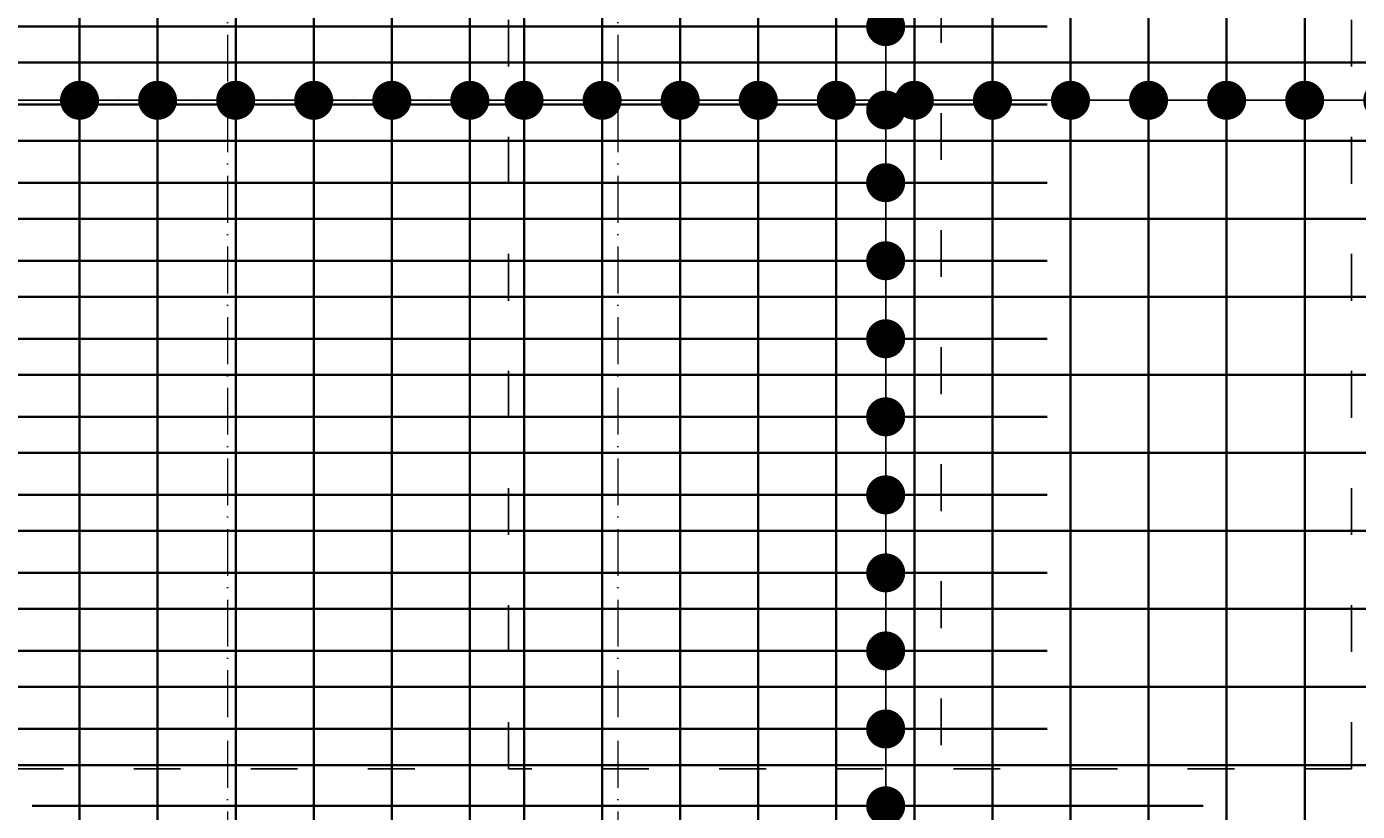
# Model space of a CAD drawing. Header units: millimetres. Extents: x 295948 to 312016, y 6878 to 18016.
# Tile 103 of 252: x 301889 to 302230, y 16285 to 16486. Entities that reach past the tile are written whole.
import ezdxf

# ---------------------------------------------------------------- set-up
doc = ezdxf.new("R2010")
doc.units = ezdxf.units.MM
doc.linetypes.add('ACAD_ISO03W100', pattern=[30, 12, -18])
doc.linetypes.add('ACAD_ISO10W100', pattern=[18, 12, -3, 0, -3])
for name, color, linetype, lineweight in [('konstrukcja wymiary', 1, 'Continuous', 13), ('osie', 5, 'ACAD_ISO10W100', 13), ('zbrojenie płyty', 141, 'Continuous', 35)]:
    doc.layers.add(name, color=color, linetype=linetype, lineweight=lineweight)
doc.layers.add('przerywane', color=6, linetype='ACAD_ISO03W100')
doc.styles.get("Standard").update_dxf_attribs({"font": 'romand.shx', "oblique": 10})
doc.dimstyles.new('kropki', dxfattribs={"dimtxt": 0.001, "dimasz": 10, "dimexe": 1.25, "dimexo": 0.625, "dimgap": 1, "dimtad": 1, "dimtxsty": 'Standard', "dimblk": 'DOT', "dimcen": 2.5, "dimadec": 0, "dimazin": 0, "dimtfac": 1, "dimtmove": 0, "dimatfit": 3, "dimfxl": 1, "dimfxlon": 1, "dimarcsym": 0})

# ---------------------------------------------------------------- blocks, each defined once
blk = doc.blocks.new('_Dot')
at = {"color": 0, "linetype": 'ByBlock', "lineweight": -2}
blk.add_line((-0.5, 0), (-1, 0), dxfattribs=at)
at = {"color": 0, "linetype": 'ByBlock', "const_width": 0.5}
blk.add_lwpolyline([(-0.25, 0, 1), (0.25, 0, 1)], format="xyb", close=True, dxfattribs=at)
blk = doc.blocks.new('*D2093')
at = {"layer": 'Defpoints', "color": 0, "transparency": 16777216}
for p in [(302076.44, 16467.6), (302036.44, 16458.24), (302076.44, 16458.24)]:
    blk.add_point(p, dxfattribs=at)
at = {"layer": 'konstrukcja wymiary', "color": 0, "lineweight": -2, "transparency": 16777216}
for p, q in [((302036.44, 16466.6), (302036.44, 16468.85)), ((302046.44, 16467.6), (302066.44, 16467.6)), ((302076.44, 16466.6), (302076.44, 16468.85))]:
    blk.add_line(p, q, dxfattribs=at)
at = {"layer": 'konstrukcja wymiary', "color": 0, "lineweight": -2, "transparency": 16777216, "xscale": 10, "yscale": 10, "zscale": 10, "rotation": 180}
blk.add_blockref('_Dot', (302036.44, 16467.6), dxfattribs=at)
at = {"layer": 'konstrukcja wymiary', "color": 0, "lineweight": -2, "transparency": 16777216, "xscale": 10, "yscale": 10, "zscale": 10}
blk.add_blockref('_Dot', (302076.44, 16467.6), dxfattribs=at)
at = {"layer": 'konstrukcja wymiary', "color": 0, "transparency": 16777216, "insert": (302056.44, 16468.61), "char_height": 0.001, "attachment_point": 5}
blk.add_mtext('40', dxfattribs=at)
blk = doc.blocks.new('*D2094')
at = {"layer": 'Defpoints', "color": 0, "transparency": 16777216}
for p in [(302116.44, 16467.6), (302076.44, 16458.24), (302116.44, 16458.24)]:
    blk.add_point(p, dxfattribs=at)
at = {"layer": 'konstrukcja wymiary', "color": 0, "lineweight": -2, "transparency": 16777216}
for p, q in [((302076.44, 16466.6), (302076.44, 16468.85)), ((302086.44, 16467.6), (302106.44, 16467.6)), ((302116.44, 16466.6), (302116.44, 16468.85))]:
    blk.add_line(p, q, dxfattribs=at)
at = {"layer": 'konstrukcja wymiary', "color": 0, "lineweight": -2, "transparency": 16777216, "xscale": 10, "yscale": 10, "zscale": 10, "rotation": 180}
blk.add_blockref('_Dot', (302076.44, 16467.6), dxfattribs=at)
at = {"layer": 'konstrukcja wymiary', "color": 0, "lineweight": -2, "transparency": 16777216, "xscale": 10, "yscale": 10, "zscale": 10}
blk.add_blockref('_Dot', (302116.44, 16467.6), dxfattribs=at)
at = {"layer": 'konstrukcja wymiary', "color": 0, "transparency": 16777216, "insert": (302096.44, 16468.61), "char_height": 0.001, "attachment_point": 5}
blk.add_mtext('40', dxfattribs=at)
blk = doc.blocks.new('*D2095')
at = {"layer": 'Defpoints', "color": 0, "transparency": 16777216}
for p in [(302156.44, 16467.6), (302116.44, 16458.24), (302156.44, 16458.24)]:
    blk.add_point(p, dxfattribs=at)
at = {"layer": 'konstrukcja wymiary', "color": 0, "lineweight": -2, "transparency": 16777216}
for p, q in [((302116.44, 16466.6), (302116.44, 16468.85)), ((302126.44, 16467.6), (302146.44, 16467.6)), ((302156.44, 16466.6), (302156.44, 16468.85))]:
    blk.add_line(p, q, dxfattribs=at)
at = {"layer": 'konstrukcja wymiary', "color": 0, "lineweight": -2, "transparency": 16777216, "xscale": 10, "yscale": 10, "zscale": 10, "rotation": 180}
blk.add_blockref('_Dot', (302116.44, 16467.6), dxfattribs=at)
at = {"layer": 'konstrukcja wymiary', "color": 0, "lineweight": -2, "transparency": 16777216, "xscale": 10, "yscale": 10, "zscale": 10}
blk.add_blockref('_Dot', (302156.44, 16467.6), dxfattribs=at)
at = {"layer": 'konstrukcja wymiary', "color": 0, "transparency": 16777216, "insert": (302136.44, 16468.61), "char_height": 0.001, "attachment_point": 5}
blk.add_mtext('40', dxfattribs=at)
blk = doc.blocks.new('*D2096')
at = {"layer": 'Defpoints', "color": 0, "transparency": 16777216}
for p in [(302196.44, 16467.6), (302156.44, 16458.24), (302196.44, 16458.24)]:
    blk.add_point(p, dxfattribs=at)
at = {"layer": 'konstrukcja wymiary', "color": 0, "lineweight": -2, "transparency": 16777216}
for p, q in [((302156.44, 16466.6), (302156.44, 16468.85)), ((302166.44, 16467.6), (302186.44, 16467.6)), ((302196.44, 16466.6), (302196.44, 16468.85))]:
    blk.add_line(p, q, dxfattribs=at)
at = {"layer": 'konstrukcja wymiary', "color": 0, "lineweight": -2, "transparency": 16777216, "xscale": 10, "yscale": 10, "zscale": 10, "rotation": 180}
blk.add_blockref('_Dot', (302156.44, 16467.6), dxfattribs=at)
at = {"layer": 'konstrukcja wymiary', "color": 0, "lineweight": -2, "transparency": 16777216, "xscale": 10, "yscale": 10, "zscale": 10}
blk.add_blockref('_Dot', (302196.44, 16467.6), dxfattribs=at)
at = {"layer": 'konstrukcja wymiary', "color": 0, "transparency": 16777216, "insert": (302176.44, 16468.61), "char_height": 0.001, "attachment_point": 5}
blk.add_mtext('40', dxfattribs=at)
blk = doc.blocks.new('*D2097')
at = {"layer": 'Defpoints', "color": 0, "transparency": 16777216}
for p in [(302236.44, 16467.6), (302196.44, 16458.24), (302236.44, 16458.24)]:
    blk.add_point(p, dxfattribs=at)
at = {"layer": 'konstrukcja wymiary', "color": 0, "lineweight": -2, "transparency": 16777216}
for p, q in [((302196.44, 16466.6), (302196.44, 16468.85)), ((302206.44, 16467.6), (302226.44, 16467.6)), ((302236.44, 16466.6), (302236.44, 16468.85))]:
    blk.add_line(p, q, dxfattribs=at)
at = {"layer": 'konstrukcja wymiary', "color": 0, "lineweight": -2, "transparency": 16777216, "xscale": 10, "yscale": 10, "zscale": 10, "rotation": 180}
blk.add_blockref('_Dot', (302196.44, 16467.6), dxfattribs=at)
at = {"layer": 'konstrukcja wymiary', "color": 0, "lineweight": -2, "transparency": 16777216, "xscale": 10, "yscale": 10, "zscale": 10}
blk.add_blockref('_Dot', (302236.44, 16467.6), dxfattribs=at)
at = {"layer": 'konstrukcja wymiary', "color": 0, "transparency": 16777216, "insert": (302216.44, 16468.61), "char_height": 0.001, "attachment_point": 5}
blk.add_mtext('40', dxfattribs=at)
blk = doc.blocks.new('*D2107')
at = {"layer": 'Defpoints', "color": 0, "transparency": 16777216}
for p in [(302096.44, 16467.6), (302056.44, 16458.24), (302096.44, 16458.24)]:
    blk.add_point(p, dxfattribs=at)
at = {"layer": 'konstrukcja wymiary', "color": 0, "lineweight": -2, "transparency": 16777216}
for p, q in [((302056.44, 16466.6), (302056.44, 16468.85)), ((302066.44, 16467.6), (302086.44, 16467.6)), ((302096.44, 16466.6), (302096.44, 16468.85))]:
    blk.add_line(p, q, dxfattribs=at)
at = {"layer": 'konstrukcja wymiary', "color": 0, "lineweight": -2, "transparency": 16777216, "xscale": 10, "yscale": 10, "zscale": 10, "rotation": 180}
blk.add_blockref('_Dot', (302056.44, 16467.6), dxfattribs=at)
at = {"layer": 'konstrukcja wymiary', "color": 0, "lineweight": -2, "transparency": 16777216, "xscale": 10, "yscale": 10, "zscale": 10}
blk.add_blockref('_Dot', (302096.44, 16467.6), dxfattribs=at)
at = {"layer": 'konstrukcja wymiary', "color": 0, "transparency": 16777216, "insert": (302076.44, 16468.61), "char_height": 0.001, "attachment_point": 5}
blk.add_mtext('40', dxfattribs=at)
blk = doc.blocks.new('*D2108')
at = {"layer": 'Defpoints', "color": 0, "transparency": 16777216}
for p in [(302136.44, 16467.6), (302096.44, 16458.24), (302136.44, 16458.24)]:
    blk.add_point(p, dxfattribs=at)
at = {"layer": 'konstrukcja wymiary', "color": 0, "lineweight": -2, "transparency": 16777216}
for p, q in [((302096.44, 16466.6), (302096.44, 16468.85)), ((302106.44, 16467.6), (302126.44, 16467.6)), ((302136.44, 16466.6), (302136.44, 16468.85))]:
    blk.add_line(p, q, dxfattribs=at)
at = {"layer": 'konstrukcja wymiary', "color": 0, "lineweight": -2, "transparency": 16777216, "xscale": 10, "yscale": 10, "zscale": 10, "rotation": 180}
blk.add_blockref('_Dot', (302096.44, 16467.6), dxfattribs=at)
at = {"layer": 'konstrukcja wymiary', "color": 0, "lineweight": -2, "transparency": 16777216, "xscale": 10, "yscale": 10, "zscale": 10}
blk.add_blockref('_Dot', (302136.44, 16467.6), dxfattribs=at)
at = {"layer": 'konstrukcja wymiary', "color": 0, "transparency": 16777216, "insert": (302116.44, 16468.61), "char_height": 0.001, "attachment_point": 5}
blk.add_mtext('40', dxfattribs=at)
blk = doc.blocks.new('*D2109')
at = {"layer": 'Defpoints', "color": 0, "transparency": 16777216}
for p in [(302176.44, 16467.6), (302136.44, 16458.24), (302176.44, 16458.24)]:
    blk.add_point(p, dxfattribs=at)
at = {"layer": 'konstrukcja wymiary', "color": 0, "lineweight": -2, "transparency": 16777216}
for p, q in [((302136.44, 16466.6), (302136.44, 16468.85)), ((302146.44, 16467.6), (302166.44, 16467.6)), ((302176.44, 16466.6), (302176.44, 16468.85))]:
    blk.add_line(p, q, dxfattribs=at)
at = {"layer": 'konstrukcja wymiary', "color": 0, "lineweight": -2, "transparency": 16777216, "xscale": 10, "yscale": 10, "zscale": 10, "rotation": 180}
blk.add_blockref('_Dot', (302136.44, 16467.6), dxfattribs=at)
at = {"layer": 'konstrukcja wymiary', "color": 0, "lineweight": -2, "transparency": 16777216, "xscale": 10, "yscale": 10, "zscale": 10}
blk.add_blockref('_Dot', (302176.44, 16467.6), dxfattribs=at)
at = {"layer": 'konstrukcja wymiary', "color": 0, "transparency": 16777216, "insert": (302156.44, 16468.61), "char_height": 0.001, "attachment_point": 5}
blk.add_mtext('40', dxfattribs=at)
blk = doc.blocks.new('*D2110')
at = {"layer": 'Defpoints', "color": 0, "transparency": 16777216}
for p in [(302216.44, 16467.6), (302176.44, 16458.24), (302216.44, 16458.24)]:
    blk.add_point(p, dxfattribs=at)
at = {"layer": 'konstrukcja wymiary', "color": 0, "lineweight": -2, "transparency": 16777216}
for p, q in [((302176.44, 16466.6), (302176.44, 16468.85)), ((302186.44, 16467.6), (302206.44, 16467.6)), ((302216.44, 16466.6), (302216.44, 16468.85))]:
    blk.add_line(p, q, dxfattribs=at)
at = {"layer": 'konstrukcja wymiary', "color": 0, "lineweight": -2, "transparency": 16777216, "xscale": 10, "yscale": 10, "zscale": 10, "rotation": 180}
blk.add_blockref('_Dot', (302176.44, 16467.6), dxfattribs=at)
at = {"layer": 'konstrukcja wymiary', "color": 0, "lineweight": -2, "transparency": 16777216, "xscale": 10, "yscale": 10, "zscale": 10}
blk.add_blockref('_Dot', (302216.44, 16467.6), dxfattribs=at)
at = {"layer": 'konstrukcja wymiary', "color": 0, "transparency": 16777216, "insert": (302196.44, 16468.61), "char_height": 0.001, "attachment_point": 5}
blk.add_mtext('40', dxfattribs=at)
blk = doc.blocks.new('*D2111')
at = {"layer": 'Defpoints', "color": 0, "transparency": 16777216}
for p in [(302256.44, 16467.6), (302216.44, 16458.24), (302256.44, 16458.24)]:
    blk.add_point(p, dxfattribs=at)
at = {"layer": 'konstrukcja wymiary', "color": 0, "lineweight": -2, "transparency": 16777216}
for p, q in [((302216.44, 16466.6), (302216.44, 16468.85)), ((302226.44, 16467.6), (302246.44, 16467.6)), ((302256.44, 16466.6), (302256.44, 16468.85))]:
    blk.add_line(p, q, dxfattribs=at)
at = {"layer": 'konstrukcja wymiary', "color": 0, "lineweight": -2, "transparency": 16777216, "xscale": 10, "yscale": 10, "zscale": 10, "rotation": 180}
blk.add_blockref('_Dot', (302216.44, 16467.6), dxfattribs=at)
at = {"layer": 'konstrukcja wymiary', "color": 0, "lineweight": -2, "transparency": 16777216, "xscale": 10, "yscale": 10, "zscale": 10}
blk.add_blockref('_Dot', (302256.44, 16467.6), dxfattribs=at)
at = {"layer": 'konstrukcja wymiary', "color": 0, "transparency": 16777216, "insert": (302236.44, 16468.61), "char_height": 0.001, "attachment_point": 5}
blk.add_mtext('40', dxfattribs=at)
blk = doc.blocks.new('*D2141')
at = {"layer": 'Defpoints', "color": 0, "transparency": 16777216}
for p in [(301902.56, 16467.6), (300877.44, 16458.24), (301902.56, 16457.24)]:
    blk.add_point(p, dxfattribs=at)
at = {"layer": 'konstrukcja wymiary', "color": 0, "lineweight": -2, "transparency": 16777216}
for p, q in [((300877.44, 16466.6), (300877.44, 16468.85)), ((300887.44, 16467.6), (301892.56, 16467.6)), ((301902.56, 16466.6), (301902.56, 16468.85))]:
    blk.add_line(p, q, dxfattribs=at)
at = {"layer": 'konstrukcja wymiary', "color": 0, "lineweight": -2, "transparency": 16777216, "xscale": 10, "yscale": 10, "zscale": 10, "rotation": 180}
blk.add_blockref('_Dot', (300877.44, 16467.6), dxfattribs=at)
at = {"layer": 'konstrukcja wymiary', "color": 0, "lineweight": -2, "transparency": 16777216, "xscale": 10, "yscale": 10, "zscale": 10}
blk.add_blockref('_Dot', (301902.56, 16467.6), dxfattribs=at)
at = {"layer": 'konstrukcja wymiary', "color": 0, "transparency": 16777216, "insert": (301390, 16468.61), "char_height": 0.001, "attachment_point": 5}
blk.add_mtext('1025,12', dxfattribs=at)
blk = doc.blocks.new('*D2142')
at = {"layer": 'Defpoints', "color": 0, "transparency": 16777216}
for p in [(301922.56, 16467.6), (301902.56, 16457.24), (301922.56, 16457.24)]:
    blk.add_point(p, dxfattribs=at)
at = {"layer": 'konstrukcja wymiary', "color": 0, "lineweight": -2, "transparency": 16777216}
for p, q in [((301892.56, 16467.6), (301882.56, 16467.6)), ((301902.56, 16466.6), (301902.56, 16468.85)), ((301902.56, 16467.6), (301922.56, 16467.6)), ((301922.56, 16466.6), (301922.56, 16468.85)), ((301932.56, 16467.6), (301942.56, 16467.6))]:
    blk.add_line(p, q, dxfattribs=at)
at = {"layer": 'konstrukcja wymiary', "color": 0, "lineweight": -2, "transparency": 16777216, "xscale": 10, "yscale": 10, "zscale": 10}
blk.add_blockref('_Dot', (301902.56, 16467.6), dxfattribs=at)
at = {"layer": 'konstrukcja wymiary', "color": 0, "lineweight": -2, "transparency": 16777216, "xscale": 10, "yscale": 10, "zscale": 10, "rotation": 180}
blk.add_blockref('_Dot', (301922.56, 16467.6), dxfattribs=at)
at = {"layer": 'konstrukcja wymiary', "color": 0, "transparency": 16777216, "insert": (301912.56, 16468.61), "char_height": 0.001, "attachment_point": 5}
blk.add_mtext('20', dxfattribs=at)
blk = doc.blocks.new('*D2143')
at = {"layer": 'Defpoints', "color": 0, "transparency": 16777216}
for p in [(301942.56, 16467.6), (301922.56, 16457.24), (301942.56, 16457.24)]:
    blk.add_point(p, dxfattribs=at)
at = {"layer": 'konstrukcja wymiary', "color": 0, "lineweight": -2, "transparency": 16777216}
for p, q in [((301912.56, 16467.6), (301902.56, 16467.6)), ((301922.56, 16466.6), (301922.56, 16468.85)), ((301922.56, 16467.6), (301942.56, 16467.6)), ((301942.56, 16466.6), (301942.56, 16468.85)), ((301952.56, 16467.6), (301962.56, 16467.6))]:
    blk.add_line(p, q, dxfattribs=at)
at = {"layer": 'konstrukcja wymiary', "color": 0, "lineweight": -2, "transparency": 16777216, "xscale": 10, "yscale": 10, "zscale": 10}
blk.add_blockref('_Dot', (301922.56, 16467.6), dxfattribs=at)
at = {"layer": 'konstrukcja wymiary', "color": 0, "lineweight": -2, "transparency": 16777216, "xscale": 10, "yscale": 10, "zscale": 10, "rotation": 180}
blk.add_blockref('_Dot', (301942.56, 16467.6), dxfattribs=at)
at = {"layer": 'konstrukcja wymiary', "color": 0, "transparency": 16777216, "insert": (301932.56, 16468.61), "char_height": 0.001, "attachment_point": 5}
blk.add_mtext('20', dxfattribs=at)
blk = doc.blocks.new('*D2144')
at = {"layer": 'Defpoints', "color": 0, "transparency": 16777216}
for p in [(301962.56, 16467.6), (301942.56, 16457.24), (301962.56, 16457.24)]:
    blk.add_point(p, dxfattribs=at)
at = {"layer": 'konstrukcja wymiary', "color": 0, "lineweight": -2, "transparency": 16777216}
for p, q in [((301932.56, 16467.6), (301922.56, 16467.6)), ((301942.56, 16466.6), (301942.56, 16468.85)), ((301942.56, 16467.6), (301962.56, 16467.6)), ((301962.56, 16466.6), (301962.56, 16468.85)), ((301972.56, 16467.6), (301982.56, 16467.6))]:
    blk.add_line(p, q, dxfattribs=at)
at = {"layer": 'konstrukcja wymiary', "color": 0, "lineweight": -2, "transparency": 16777216, "xscale": 10, "yscale": 10, "zscale": 10}
blk.add_blockref('_Dot', (301942.56, 16467.6), dxfattribs=at)
at = {"layer": 'konstrukcja wymiary', "color": 0, "lineweight": -2, "transparency": 16777216, "xscale": 10, "yscale": 10, "zscale": 10, "rotation": 180}
blk.add_blockref('_Dot', (301962.56, 16467.6), dxfattribs=at)
at = {"layer": 'konstrukcja wymiary', "color": 0, "transparency": 16777216, "insert": (301952.56, 16468.61), "char_height": 0.001, "attachment_point": 5}
blk.add_mtext('20', dxfattribs=at)
blk = doc.blocks.new('*D2145')
at = {"layer": 'Defpoints', "color": 0, "transparency": 16777216}
for p in [(301982.56, 16467.6), (301962.56, 16457.24), (301982.56, 16457.24)]:
    blk.add_point(p, dxfattribs=at)
at = {"layer": 'konstrukcja wymiary', "color": 0, "lineweight": -2, "transparency": 16777216}
for p, q in [((301952.56, 16467.6), (301942.56, 16467.6)), ((301962.56, 16466.6), (301962.56, 16468.85)), ((301962.56, 16467.6), (301982.56, 16467.6)), ((301982.56, 16466.6), (301982.56, 16468.85)), ((301992.56, 16467.6), (302002.56, 16467.6))]:
    blk.add_line(p, q, dxfattribs=at)
at = {"layer": 'konstrukcja wymiary', "color": 0, "lineweight": -2, "transparency": 16777216, "xscale": 10, "yscale": 10, "zscale": 10}
blk.add_blockref('_Dot', (301962.56, 16467.6), dxfattribs=at)
at = {"layer": 'konstrukcja wymiary', "color": 0, "lineweight": -2, "transparency": 16777216, "xscale": 10, "yscale": 10, "zscale": 10, "rotation": 180}
blk.add_blockref('_Dot', (301982.56, 16467.6), dxfattribs=at)
at = {"layer": 'konstrukcja wymiary', "color": 0, "transparency": 16777216, "insert": (301972.56, 16468.61), "char_height": 0.001, "attachment_point": 5}
blk.add_mtext('20', dxfattribs=at)
blk = doc.blocks.new('*D2146')
at = {"layer": 'Defpoints', "color": 0, "transparency": 16777216}
for p in [(302002.56, 16467.6), (301982.56, 16457.24), (302002.56, 16457.24)]:
    blk.add_point(p, dxfattribs=at)
at = {"layer": 'konstrukcja wymiary', "color": 0, "lineweight": -2, "transparency": 16777216}
for p, q in [((301972.56, 16467.6), (301962.56, 16467.6)), ((301982.56, 16466.6), (301982.56, 16468.85)), ((301982.56, 16467.6), (302002.56, 16467.6)), ((302002.56, 16466.6), (302002.56, 16468.85)), ((302012.56, 16467.6), (302022.56, 16467.6))]:
    blk.add_line(p, q, dxfattribs=at)
at = {"layer": 'konstrukcja wymiary', "color": 0, "lineweight": -2, "transparency": 16777216, "xscale": 10, "yscale": 10, "zscale": 10}
blk.add_blockref('_Dot', (301982.56, 16467.6), dxfattribs=at)
at = {"layer": 'konstrukcja wymiary', "color": 0, "lineweight": -2, "transparency": 16777216, "xscale": 10, "yscale": 10, "zscale": 10, "rotation": 180}
blk.add_blockref('_Dot', (302002.56, 16467.6), dxfattribs=at)
at = {"layer": 'konstrukcja wymiary', "color": 0, "transparency": 16777216, "insert": (301992.56, 16468.61), "char_height": 0.001, "attachment_point": 5}
blk.add_mtext('20', dxfattribs=at)
blk = doc.blocks.new('*D2147')
at = {"layer": 'Defpoints', "color": 0, "transparency": 16777216}
for p in [(302016.44, 16467.6), (302002.56, 16457.24), (302016.44, 16457.24)]:
    blk.add_point(p, dxfattribs=at)
at = {"layer": 'konstrukcja wymiary', "color": 0, "lineweight": -2, "transparency": 16777216}
for p, q in [((301992.56, 16467.6), (301982.56, 16467.6)), ((302002.56, 16466.6), (302002.56, 16468.85)), ((302002.56, 16467.6), (302016.44, 16467.6)), ((302016.44, 16466.6), (302016.44, 16468.85)), ((302026.44, 16467.6), (302036.44, 16467.6))]:
    blk.add_line(p, q, dxfattribs=at)
at = {"layer": 'konstrukcja wymiary', "color": 0, "lineweight": -2, "transparency": 16777216, "xscale": 10, "yscale": 10, "zscale": 10}
blk.add_blockref('_Dot', (302002.56, 16467.6), dxfattribs=at)
at = {"layer": 'konstrukcja wymiary', "color": 0, "lineweight": -2, "transparency": 16777216, "xscale": 10, "yscale": 10, "zscale": 10, "rotation": 180}
blk.add_blockref('_Dot', (302016.44, 16467.6), dxfattribs=at)
at = {"layer": 'konstrukcja wymiary', "color": 0, "transparency": 16777216, "insert": (302009.5, 16468.61), "char_height": 0.001, "attachment_point": 5}
blk.add_mtext('13,88', dxfattribs=at)
blk = doc.blocks.new('*D2148')
at = {"layer": 'Defpoints', "color": 0, "transparency": 16777216}
for p in [(302636.44, 16467.6), (302016.44, 16457.24), (302636.44, 16458.24)]:
    blk.add_point(p, dxfattribs=at)
at = {"layer": 'konstrukcja wymiary', "color": 0, "lineweight": -2, "transparency": 16777216}
for p, q in [((302016.44, 16466.6), (302016.44, 16468.85)), ((302026.44, 16467.6), (302626.44, 16467.6)), ((302636.44, 16466.6), (302636.44, 16468.85))]:
    blk.add_line(p, q, dxfattribs=at)
at = {"layer": 'konstrukcja wymiary', "color": 0, "lineweight": -2, "transparency": 16777216, "xscale": 10, "yscale": 10, "zscale": 10, "rotation": 180}
blk.add_blockref('_Dot', (302016.44, 16467.6), dxfattribs=at)
at = {"layer": 'konstrukcja wymiary', "color": 0, "lineweight": -2, "transparency": 16777216, "xscale": 10, "yscale": 10, "zscale": 10}
blk.add_blockref('_Dot', (302636.44, 16467.6), dxfattribs=at)
at = {"layer": 'konstrukcja wymiary', "color": 0, "transparency": 16777216, "insert": (302326.44, 16468.61), "char_height": 0.001, "attachment_point": 5}
blk.add_mtext('620', dxfattribs=at)
blk = doc.blocks.new('*D2546')
at = {"layer": 'Defpoints', "color": 0, "transparency": 16777216}
for p in [(302109.09, 16266.79), (302117.44, 16266.79), (302117.44, 16246.79)]:
    blk.add_point(p, dxfattribs=at)
at = {"layer": 'konstrukcja wymiary', "color": 0, "lineweight": -2, "transparency": 16777216}
for p, q in [((302109.09, 16276.79), (302109.09, 16286.79)), ((302110.09, 16266.79), (302107.84, 16266.79)), ((302109.09, 16246.79), (302109.09, 16266.79)), ((302110.09, 16246.79), (302107.84, 16246.79)), ((302109.09, 16236.79), (302109.09, 16226.79))]:
    blk.add_line(p, q, dxfattribs=at)
at = {"layer": 'konstrukcja wymiary', "color": 0, "lineweight": -2, "transparency": 16777216, "xscale": 10, "yscale": 10, "zscale": 10}
for p, rotation in [((302109.09, 16266.79), 270), ((302109.09, 16246.79), 90)]:
    blk.add_blockref('_Dot', p, dxfattribs=dict(at, rotation=rotation))
at = {"layer": 'konstrukcja wymiary', "color": 0, "transparency": 16777216, "insert": (302108.09, 16256.79), "char_height": 0.001, "attachment_point": 5, "rotation": 90}
blk.add_mtext('20', dxfattribs=at)
blk = doc.blocks.new('*D2547')
at = {"layer": 'Defpoints', "color": 0, "transparency": 16777216}
for p in [(302109.09, 16286.79), (302117.44, 16286.79), (302117.44, 16266.79)]:
    blk.add_point(p, dxfattribs=at)
at = {"layer": 'konstrukcja wymiary', "color": 0, "lineweight": -2, "transparency": 16777216}
for p, q in [((302109.09, 16296.79), (302109.09, 16306.79)), ((302110.09, 16286.79), (302107.84, 16286.79)), ((302109.09, 16266.79), (302109.09, 16286.79)), ((302110.09, 16266.79), (302107.84, 16266.79)), ((302109.09, 16256.79), (302109.09, 16246.79))]:
    blk.add_line(p, q, dxfattribs=at)
at = {"layer": 'konstrukcja wymiary', "color": 0, "lineweight": -2, "transparency": 16777216, "xscale": 10, "yscale": 10, "zscale": 10}
for p, rotation in [((302109.09, 16286.79), 270), ((302109.09, 16266.79), 90)]:
    blk.add_blockref('_Dot', p, dxfattribs=dict(at, rotation=rotation))
at = {"layer": 'konstrukcja wymiary', "color": 0, "transparency": 16777216, "insert": (302108.09, 16276.79), "char_height": 0.001, "attachment_point": 5, "rotation": 90}
blk.add_mtext('20', dxfattribs=at)
blk = doc.blocks.new('*D2548')
at = {"layer": 'Defpoints', "color": 0, "transparency": 16777216}
for p in [(302109.09, 16306.48), (302117.44, 16306.48), (302117.44, 16286.79)]:
    blk.add_point(p, dxfattribs=at)
at = {"layer": 'konstrukcja wymiary', "color": 0, "lineweight": -2, "transparency": 16777216}
for p, q in [((302109.09, 16316.48), (302109.09, 16326.48)), ((302110.09, 16306.48), (302107.84, 16306.48)), ((302109.09, 16286.79), (302109.09, 16306.48)), ((302110.09, 16286.79), (302107.84, 16286.79)), ((302109.09, 16276.79), (302109.09, 16266.79))]:
    blk.add_line(p, q, dxfattribs=at)
at = {"layer": 'konstrukcja wymiary', "color": 0, "lineweight": -2, "transparency": 16777216, "xscale": 10, "yscale": 10, "zscale": 10}
for p, rotation in [((302109.09, 16306.48), 270), ((302109.09, 16286.79), 90)]:
    blk.add_blockref('_Dot', p, dxfattribs=dict(at, rotation=rotation))
at = {"layer": 'konstrukcja wymiary', "color": 0, "transparency": 16777216, "insert": (302108.09, 16296.64), "char_height": 0.001, "attachment_point": 5, "rotation": 90}
blk.add_mtext('19,7', dxfattribs=at)
blk = doc.blocks.new('*D2549')
at = {"layer": 'Defpoints', "color": 0, "transparency": 16777216}
for p in [(302109.09, 16326.48), (302117.44, 16326.48), (302117.44, 16306.48)]:
    blk.add_point(p, dxfattribs=at)
at = {"layer": 'konstrukcja wymiary', "color": 0, "lineweight": -2, "transparency": 16777216}
for p, q in [((302109.09, 16336.48), (302109.09, 16346.48)), ((302110.09, 16326.48), (302107.84, 16326.48)), ((302109.09, 16306.48), (302109.09, 16326.48)), ((302110.09, 16306.48), (302107.84, 16306.48)), ((302109.09, 16296.48), (302109.09, 16286.48))]:
    blk.add_line(p, q, dxfattribs=at)
at = {"layer": 'konstrukcja wymiary', "color": 0, "lineweight": -2, "transparency": 16777216, "xscale": 10, "yscale": 10, "zscale": 10}
for p, rotation in [((302109.09, 16326.48), 270), ((302109.09, 16306.48), 90)]:
    blk.add_blockref('_Dot', p, dxfattribs=dict(at, rotation=rotation))
at = {"layer": 'konstrukcja wymiary', "color": 0, "transparency": 16777216, "insert": (302108.09, 16316.48), "char_height": 0.001, "attachment_point": 5, "rotation": 90}
blk.add_mtext('20', dxfattribs=at)
blk = doc.blocks.new('*D2550')
at = {"layer": 'Defpoints', "color": 0, "transparency": 16777216}
for p in [(302109.09, 16346.48), (302117.44, 16346.48), (302117.44, 16326.48)]:
    blk.add_point(p, dxfattribs=at)
at = {"layer": 'konstrukcja wymiary', "color": 0, "lineweight": -2, "transparency": 16777216}
for p, q in [((302109.09, 16356.48), (302109.09, 16366.48)), ((302110.09, 16346.48), (302107.84, 16346.48)), ((302109.09, 16326.48), (302109.09, 16346.48)), ((302110.09, 16326.48), (302107.84, 16326.48)), ((302109.09, 16316.48), (302109.09, 16306.48))]:
    blk.add_line(p, q, dxfattribs=at)
at = {"layer": 'konstrukcja wymiary', "color": 0, "lineweight": -2, "transparency": 16777216, "xscale": 10, "yscale": 10, "zscale": 10}
for p, rotation in [((302109.09, 16346.48), 270), ((302109.09, 16326.48), 90)]:
    blk.add_blockref('_Dot', p, dxfattribs=dict(at, rotation=rotation))
at = {"layer": 'konstrukcja wymiary', "color": 0, "transparency": 16777216, "insert": (302108.09, 16336.48), "char_height": 0.001, "attachment_point": 5, "rotation": 90}
blk.add_mtext('20', dxfattribs=at)
blk = doc.blocks.new('*D2551')
at = {"layer": 'Defpoints', "color": 0, "transparency": 16777216}
for p in [(302109.09, 16366.48), (302151.44, 16366.48), (302117.44, 16346.48)]:
    blk.add_point(p, dxfattribs=at)
at = {"layer": 'konstrukcja wymiary', "color": 0, "lineweight": -2, "transparency": 16777216}
for p, q in [((302109.09, 16376.48), (302109.09, 16386.48)), ((302110.09, 16366.48), (302107.84, 16366.48)), ((302109.09, 16346.48), (302109.09, 16366.48)), ((302110.09, 16346.48), (302107.84, 16346.48)), ((302109.09, 16336.48), (302109.09, 16326.48))]:
    blk.add_line(p, q, dxfattribs=at)
at = {"layer": 'konstrukcja wymiary', "color": 0, "lineweight": -2, "transparency": 16777216, "xscale": 10, "yscale": 10, "zscale": 10}
for p, rotation in [((302109.09, 16366.48), 270), ((302109.09, 16346.48), 90)]:
    blk.add_blockref('_Dot', p, dxfattribs=dict(at, rotation=rotation))
at = {"layer": 'konstrukcja wymiary', "color": 0, "transparency": 16777216, "insert": (302108.09, 16356.48), "char_height": 0.001, "attachment_point": 5, "rotation": 90}
blk.add_mtext('20', dxfattribs=at)
blk = doc.blocks.new('*D2552')
at = {"layer": 'Defpoints', "color": 0, "transparency": 16777216}
for p in [(302109.09, 16386.48), (302109.09, 16386.48), (302151.44, 16366.48)]:
    blk.add_point(p, dxfattribs=at)
at = {"layer": 'konstrukcja wymiary', "color": 0, "lineweight": -2, "transparency": 16777216}
for p, q in [((302109.09, 16396.48), (302109.09, 16406.48)), ((302109.09, 16386.48), (302110.34, 16386.48)), ((302109.09, 16366.48), (302109.09, 16386.48)), ((302110.09, 16366.48), (302107.84, 16366.48)), ((302109.09, 16356.48), (302109.09, 16346.48))]:
    blk.add_line(p, q, dxfattribs=at)
at = {"layer": 'konstrukcja wymiary', "color": 0, "lineweight": -2, "transparency": 16777216, "xscale": 10, "yscale": 10, "zscale": 10}
for p, rotation in [((302109.09, 16386.48), 270), ((302109.09, 16366.48), 90)]:
    blk.add_blockref('_Dot', p, dxfattribs=dict(at, rotation=rotation))
at = {"layer": 'konstrukcja wymiary', "color": 0, "transparency": 16777216, "insert": (302108.09, 16376.48), "char_height": 0.001, "attachment_point": 5, "rotation": 90}
blk.add_mtext('20', dxfattribs=at)
blk = doc.blocks.new('*D2553')
at = {"layer": 'Defpoints', "color": 0, "transparency": 16777216}
for p in [(302109.09, 16406.48), (302117.44, 16406.48), (302109.09, 16386.48)]:
    blk.add_point(p, dxfattribs=at)
at = {"layer": 'konstrukcja wymiary', "color": 0, "lineweight": -2, "transparency": 16777216}
for p, q in [((302109.09, 16416.48), (302109.09, 16426.48)), ((302110.09, 16406.48), (302107.84, 16406.48)), ((302109.09, 16386.48), (302109.09, 16406.48)), ((302109.09, 16386.48), (302110.34, 16386.48)), ((302109.09, 16376.48), (302109.09, 16366.48))]:
    blk.add_line(p, q, dxfattribs=at)
at = {"layer": 'konstrukcja wymiary', "color": 0, "lineweight": -2, "transparency": 16777216, "xscale": 10, "yscale": 10, "zscale": 10}
for p, rotation in [((302109.09, 16406.48), 270), ((302109.09, 16386.48), 90)]:
    blk.add_blockref('_Dot', p, dxfattribs=dict(at, rotation=rotation))
at = {"layer": 'konstrukcja wymiary', "color": 0, "transparency": 16777216, "insert": (302108.09, 16396.48), "char_height": 0.001, "attachment_point": 5, "rotation": 90}
blk.add_mtext('20', dxfattribs=at)
blk = doc.blocks.new('*D2554')
at = {"layer": 'Defpoints', "color": 0, "transparency": 16777216}
for p in [(302109.09, 16426.48), (302117.44, 16426.48), (302117.44, 16406.48)]:
    blk.add_point(p, dxfattribs=at)
at = {"layer": 'konstrukcja wymiary', "color": 0, "lineweight": -2, "transparency": 16777216}
for p, q in [((302109.09, 16436.48), (302109.09, 16446.48)), ((302110.09, 16426.48), (302107.84, 16426.48)), ((302109.09, 16406.48), (302109.09, 16426.48)), ((302110.09, 16406.48), (302107.84, 16406.48)), ((302109.09, 16396.48), (302109.09, 16386.48))]:
    blk.add_line(p, q, dxfattribs=at)
at = {"layer": 'konstrukcja wymiary', "color": 0, "lineweight": -2, "transparency": 16777216, "xscale": 10, "yscale": 10, "zscale": 10}
for p, rotation in [((302109.09, 16426.48), 270), ((302109.09, 16406.48), 90)]:
    blk.add_blockref('_Dot', p, dxfattribs=dict(at, rotation=rotation))
at = {"layer": 'konstrukcja wymiary', "color": 0, "transparency": 16777216, "insert": (302108.09, 16416.48), "char_height": 0.001, "attachment_point": 5, "rotation": 90}
blk.add_mtext('20', dxfattribs=at)
blk = doc.blocks.new('*D2555')
at = {"layer": 'Defpoints', "color": 0, "transparency": 16777216}
for p in [(302109.09, 16446.48), (302117.44, 16446.48), (302117.44, 16426.48)]:
    blk.add_point(p, dxfattribs=at)
at = {"layer": 'konstrukcja wymiary', "color": 0, "lineweight": -2, "transparency": 16777216}
for p, q in [((302109.09, 16456.48), (302109.09, 16466.48)), ((302110.09, 16446.48), (302107.84, 16446.48)), ((302109.09, 16426.48), (302109.09, 16446.48)), ((302110.09, 16426.48), (302107.84, 16426.48)), ((302109.09, 16416.48), (302109.09, 16406.48))]:
    blk.add_line(p, q, dxfattribs=at)
at = {"layer": 'konstrukcja wymiary', "color": 0, "lineweight": -2, "transparency": 16777216, "xscale": 10, "yscale": 10, "zscale": 10}
for p, rotation in [((302109.09, 16446.48), 270), ((302109.09, 16426.48), 90)]:
    blk.add_blockref('_Dot', p, dxfattribs=dict(at, rotation=rotation))
at = {"layer": 'konstrukcja wymiary', "color": 0, "transparency": 16777216, "insert": (302108.09, 16436.48), "char_height": 0.001, "attachment_point": 5, "rotation": 90}
blk.add_mtext('20', dxfattribs=at)
blk = doc.blocks.new('*D2556')
at = {"layer": 'Defpoints', "color": 0, "transparency": 16777216}
for p in [(302109.09, 16465.1), (302117.44, 16465.1), (302117.44, 16446.48)]:
    blk.add_point(p, dxfattribs=at)
at = {"layer": 'konstrukcja wymiary', "color": 0, "lineweight": -2, "transparency": 16777216}
for p, q in [((302109.09, 16475.1), (302109.09, 16485.1)), ((302110.09, 16465.1), (302107.84, 16465.1)), ((302109.09, 16446.48), (302109.09, 16465.1)), ((302110.09, 16446.48), (302107.84, 16446.48)), ((302109.09, 16436.48), (302109.09, 16426.48))]:
    blk.add_line(p, q, dxfattribs=at)
at = {"layer": 'konstrukcja wymiary', "color": 0, "lineweight": -2, "transparency": 16777216, "xscale": 10, "yscale": 10, "zscale": 10}
for p, rotation in [((302109.09, 16465.1), 270), ((302109.09, 16446.48), 90)]:
    blk.add_blockref('_Dot', p, dxfattribs=dict(at, rotation=rotation))
at = {"layer": 'konstrukcja wymiary', "color": 0, "transparency": 16777216, "insert": (302108.09, 16455.79), "char_height": 0.001, "attachment_point": 5, "rotation": 90}
blk.add_mtext('18,62', dxfattribs=at)
blk = doc.blocks.new('*D2557')
at = {"layer": 'Defpoints', "color": 0, "transparency": 16777216}
for p in [(302109.09, 16486.48), (302117.44, 16486.48), (302117.44, 16465.1)]:
    blk.add_point(p, dxfattribs=at)
at = {"layer": 'konstrukcja wymiary', "color": 0, "lineweight": -2, "transparency": 16777216}
for p, q in [((302109.09, 16496.48), (302109.09, 16506.48)), ((302110.09, 16486.48), (302107.84, 16486.48)), ((302109.09, 16465.1), (302109.09, 16486.48)), ((302110.09, 16465.1), (302107.84, 16465.1)), ((302109.09, 16455.1), (302109.09, 16445.1))]:
    blk.add_line(p, q, dxfattribs=at)
at = {"layer": 'konstrukcja wymiary', "color": 0, "lineweight": -2, "transparency": 16777216, "xscale": 10, "yscale": 10, "zscale": 10}
for p, rotation in [((302109.09, 16486.48), 270), ((302109.09, 16465.1), 90)]:
    blk.add_blockref('_Dot', p, dxfattribs=dict(at, rotation=rotation))
at = {"layer": 'konstrukcja wymiary', "color": 0, "transparency": 16777216, "insert": (302108.09, 16475.79), "char_height": 0.001, "attachment_point": 5, "rotation": 90}
blk.add_mtext('21,38', dxfattribs=at)
blk = doc.blocks.new('*D2558')
at = {"layer": 'Defpoints', "color": 0, "transparency": 16777216}
for p in [(302109.09, 16506.48), (302117.44, 16506.48), (302117.44, 16486.48)]:
    blk.add_point(p, dxfattribs=at)
at = {"layer": 'konstrukcja wymiary', "color": 0, "lineweight": -2, "transparency": 16777216}
for p, q in [((302109.09, 16516.48), (302109.09, 16526.48)), ((302110.09, 16506.48), (302107.84, 16506.48)), ((302109.09, 16486.48), (302109.09, 16506.48)), ((302110.09, 16486.48), (302107.84, 16486.48)), ((302109.09, 16476.48), (302109.09, 16466.48))]:
    blk.add_line(p, q, dxfattribs=at)
at = {"layer": 'konstrukcja wymiary', "color": 0, "lineweight": -2, "transparency": 16777216, "xscale": 10, "yscale": 10, "zscale": 10}
for p, rotation in [((302109.09, 16506.48), 270), ((302109.09, 16486.48), 90)]:
    blk.add_blockref('_Dot', p, dxfattribs=dict(at, rotation=rotation))
at = {"layer": 'konstrukcja wymiary', "color": 0, "transparency": 16777216, "insert": (302108.09, 16496.48), "char_height": 0.001, "attachment_point": 5, "rotation": 90}
blk.add_mtext('20', dxfattribs=at)

msp = doc.modelspace()

# ---------------------------------------------------------------- linework, layer by layer
at = {"layer": 'konstrukcja wymiary'}
msp.add_line((302109.095, 16237.243), (302109.095, 16908.437), dxfattribs=at)
at = {"layer": 'osie'}
for p, q in [((301940.44, 17045.509), (301940.44, 15571.332)), ((302040.44, 17045.509), (302040.44, 15571.332))]:
    msp.add_line(p, q, dxfattribs=at)
at = {"layer": 'przerywane'}
for p, q in [((302228.44, 16296.224), (302228.44, 16852.224)), ((302012.44, 16296.224), (302012.44, 16578.324)), ((302123.322, 16554.324), (302123.322, 16296.224)), ((301988.44, 16296.224), (301332.44, 16296.224)), ((302228.44, 16296.224), (302012.44, 16296.224))]:
    msp.add_line(p, q, dxfattribs=at)
at = {"layer": 'zbrojenie płyty'}
for p, q in [((301902.558, 16887.224), (301902.558, 16086.787)), ((301942.558, 16887.224), (301942.558, 16086.787)), ((301982.558, 16887.224), (301982.558, 16086.787)), ((302016.44, 16887.224), (302016.44, 16086.787)), ((302056.44, 16887.224), (302056.44, 15887.224)), ((302096.44, 16887.224), (302096.44, 15887.224)), ((302136.44, 16887.224), (302136.44, 15887.224)), ((302176.44, 16887.224), (302176.44, 15887.224)), ((302216.44, 16887.224), (302216.44, 15887.224)), ((301922.558, 16686.224), (301922.558, 16086.787)), ((301962.558, 16686.224), (301962.558, 16086.787)), ((302002.558, 16686.224), (302002.558, 16086.787)), ((302036.44, 16626.224), (302036.44, 15626.224)), ((302076.44, 16626.224), (302076.44, 15626.224)), ((302116.44, 16626.224), (302116.44, 15626.224)), ((302156.44, 16626.224), (302156.44, 15626.224)), ((302196.44, 16626.224), (302196.44, 15626.224)), ((301850.44, 16486.483), (302150.44, 16486.483)), ((301482.132, 16477.243), (302682.132, 16477.243)), ((301850.44, 16466.483), (302150.44, 16466.483)), ((301180.44, 16457.243), (302380.44, 16457.243)), ((301850.44, 16446.483), (302150.44, 16446.483)), ((301482.132, 16437.243), (302682.132, 16437.243)), ((301850.44, 16426.483), (302150.44, 16426.483)), ((301178.322, 16417.243), (302378.322, 16417.243)), ((301850.44, 16406.483), (302150.44, 16406.483)), ((301482.132, 16397.243), (302682.132, 16397.243)), ((301850.44, 16386.483), (302150.44, 16386.483)), ((301180.44, 16377.243), (302380.44, 16377.243)), ((301850.44, 16366.483), (302150.44, 16366.483)), ((301482.132, 16357.243), (302682.132, 16357.243)), ((301850.44, 16346.483), (302150.44, 16346.483)), ((301180.44, 16337.243), (302380.44, 16337.243)), ((301850.44, 16326.483), (302150.44, 16326.483)), ((301482.132, 16317.243), (302682.132, 16317.243)), ((301850.44, 16306.483), (302150.44, 16306.483)), ((301180.44, 16297.243), (302380.44, 16297.243)), ((301890.44, 16286.787), (302190.44, 16286.787))]:
    msp.add_line(p, q, dxfattribs=at)

# ---------------------------------------------------------------- dimensions: what is measured, and where the dimension line sits
at = {"layer": 'konstrukcja wymiary'}
for base, p1, p2, picture, middle in [((302109.095, 16506.483), (302117.44, 16486.483), (302117.44, 16506.483), '*D2558', (302108.094, 16496.483)), ((302109.095, 16486.483), (302117.44, 16465.105), (302117.44, 16486.483), '*D2557', (302108.094, 16475.794)), ((302109.095, 16465.105), (302117.44, 16446.483), (302117.44, 16465.105), '*D2556', (302108.094, 16455.794)), ((302109.095, 16446.483), (302117.44, 16426.483), (302117.44, 16446.483), '*D2555', (302108.094, 16436.483)), ((302109.095, 16426.483), (302117.44, 16406.483), (302117.44, 16426.483), '*D2554', (302108.094, 16416.483)), ((302109.095, 16406.483), (302109.095, 16386.483), (302117.44, 16406.483), '*D2553', (302108.094, 16396.483)), ((302109.095, 16386.483), (302151.44, 16366.483), (302109.095, 16386.483), '*D2552', (302108.094, 16376.483)), ((302109.095, 16366.483), (302117.44, 16346.483), (302151.44, 16366.483), '*D2551', (302108.094, 16356.483)), ((302109.095, 16346.483), (302117.44, 16326.483), (302117.44, 16346.483), '*D2550', (302108.094, 16336.483)), ((302109.095, 16326.483), (302117.44, 16306.483), (302117.44, 16326.483), '*D2549', (302108.094, 16316.483)), ((302109.095, 16306.483), (302117.44, 16286.787), (302117.44, 16306.483), '*D2548', (302108.094, 16296.635)), ((302109.095, 16286.787), (302117.44, 16266.787), (302117.44, 16286.787), '*D2547', (302108.094, 16276.787)), ((302109.095, 16266.787), (302117.44, 16246.787), (302117.44, 16266.787), '*D2546', (302108.094, 16256.787))]:
    dim = msp.add_linear_dim(base=base, p1=p1, p2=p2, angle=90, dimstyle='kropki', override={"dimtmove": 1}, dxfattribs=at)
    dim.commit()
    dim.dimension.update_dxf_attribs({"geometry": picture, "text_midpoint": middle})
for base, p1, p2, picture, middle in [((301902.558, 16467.605), (300877.44, 16458.243), (301902.558, 16457.243), '*D2141', (301389.999, 16468.605)), ((301922.558, 16467.605), (301902.558, 16457.243), (301922.558, 16457.243), '*D2142', (301912.558, 16468.605)), ((301942.558, 16467.605), (301922.558, 16457.243), (301942.558, 16457.243), '*D2143', (301932.558, 16468.605)), ((301962.558, 16467.605), (301942.558, 16457.243), (301962.558, 16457.243), '*D2144', (301952.558, 16468.605)), ((301982.558, 16467.605), (301962.558, 16457.243), (301982.558, 16457.243), '*D2145', (301972.558, 16468.605)), ((302002.558, 16467.605), (301982.558, 16457.243), (302002.558, 16457.243), '*D2146', (301992.558, 16468.605)), ((302016.44, 16467.605), (302002.558, 16457.243), (302016.44, 16457.243), '*D2147', (302009.499, 16468.605)), ((302636.44, 16467.605), (302016.44, 16457.243), (302636.44, 16458.243), '*D2148', (302326.44, 16468.605)), ((302076.44, 16467.605), (302036.44, 16458.243), (302076.44, 16458.243), '*D2093', (302056.44, 16468.605)), ((302096.44, 16467.605), (302056.44, 16458.243), (302096.44, 16458.243), '*D2107', (302076.44, 16468.605)), ((302116.44, 16467.605), (302076.44, 16458.243), (302116.44, 16458.243), '*D2094', (302096.44, 16468.605)), ((302136.44, 16467.605), (302096.44, 16458.243), (302136.44, 16458.243), '*D2108', (302116.44, 16468.605)), ((302156.44, 16467.605), (302116.44, 16458.243), (302156.44, 16458.243), '*D2095', (302136.44, 16468.605)), ((302176.44, 16467.605), (302136.44, 16458.243), (302176.44, 16458.243), '*D2109', (302156.44, 16468.605)), ((302196.44, 16467.605), (302156.44, 16458.243), (302196.44, 16458.243), '*D2096', (302176.44, 16468.605)), ((302216.44, 16467.605), (302176.44, 16458.243), (302216.44, 16458.243), '*D2110', (302196.44, 16468.605)), ((302236.44, 16467.605), (302196.44, 16458.243), (302236.44, 16458.243), '*D2097', (302216.44, 16468.605)), ((302256.44, 16467.605), (302216.44, 16458.243), (302256.44, 16458.243), '*D2111', (302236.44, 16468.605))]:
    dim = msp.add_linear_dim(base=base, p1=p1, p2=p2, dimstyle='kropki', override={"dimtmove": 1}, dxfattribs=at)
    dim.commit()
    dim.dimension.update_dxf_attribs({"geometry": picture, "text_midpoint": middle})

doc.saveas('drawing.dxf')
